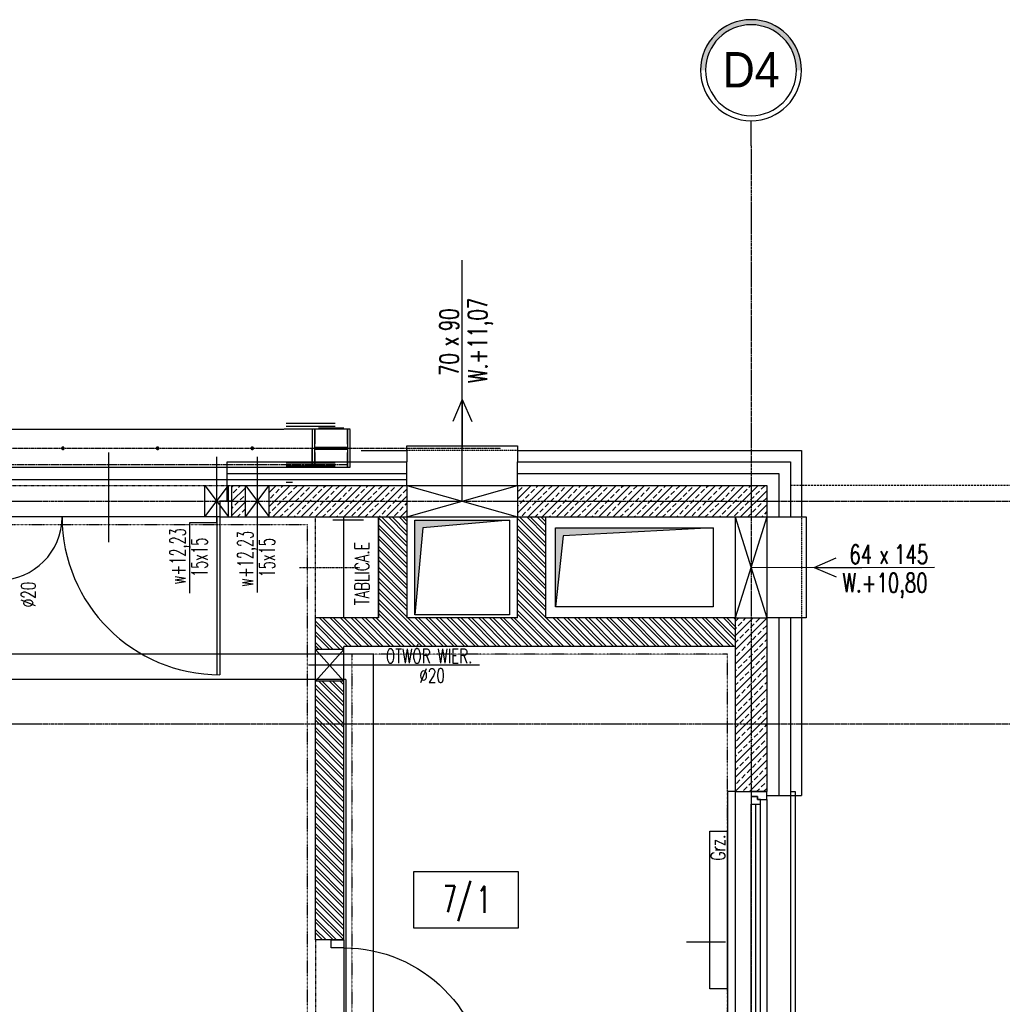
# Model space of a CAD drawing. Header units: inches. Extents: x 788 to 26783, y -4103 to 21.
# Tile 64 of 101: x 22167 to 22790, y -2650 to -2027. Entities that reach past the tile are written whole.
import ezdxf
from ezdxf.enums import TextEntityAlignment as Align

# ---------------------------------------------------------------- set-up
doc = ezdxf.new("R2010")
doc.units = ezdxf.units.IN
doc.header["$MEASUREMENT"] = 0
for name, pattern in [('CENTER', [2, 1.25, -0.25, 0.25, -0.25]), ('DASHDOT', [1, 0.5, -0.25, 0, -0.25]), ('DASHED', [0.75, 0.5, -0.25]), ('DASHED2', [0.375, 0.25, -0.125]), ('DIVIDE', [31.75, 12.7, -6.35, 0, -6.35, 0, -6.35])]:
    doc.linetypes.add(name, pattern=pattern)
for name, color, linetype in [('Det-metal', 141, 'Continuous'), ('Drz---drzwi', 5, 'Continuous'), ('Fas-balustrada-widok', 114, 'Continuous'), ('Ins-co', 2, 'Continuous'), ('Ins-el', 232, 'Continuous'), ('Ins-el-opis', 232, 'Continuous'), ('ins-kan-deszcz', 132, 'Continuous'), ('Ins-went', 141, 'Continuous'), ('Ins-wod', 4, 'Continuous'), ('m-went-nawiew', 152, 'Continuous'), ('Okn---okna', 5, 'Continuous'), ('Opis-pom', 6, 'Continuous'), ('Opis_pom_ramka', 6, 'Continuous'), ('Os-osie', 1, 'CENTER'), ('Os-osie glowne', 1, 'CENTER'), ('Os-osie-opis', 2, 'Continuous'), ('Sc-beton', 7, 'Continuous'), ('Sc-beton-hatch', 86, 'Continuous'), ('Sc-cegla pustak', 42, 'Continuous'), ('Sc-cegla pustak-hatch', 8, 'Continuous'), ('Sc-izolacja term-styropian', 151, 'STYROPIAN-KA'), ('Sc-kamien', 31, 'Continuous'), ('Sc-nadproza kon', 5, 'DASHED2'), ('Suf-widok', 8, 'Continuous'), ('W-idok', 8, 'Continuous'), ('W-idok nad', 5, 'DASHED2'), ('W-otwor-strop', 1, 'Continuous'), ('W-przebicia-ściany', 223, 'Continuous'), ('W-przebicia-ściany @ 1', 223, 'Continuous')]:
    doc.layers.add(name, color=color, linetype=linetype)
doc.styles.add('dwg_opis duży', font='ARIAL.TTF', dxfattribs={"width": 0.9})
doc.styles.add('KA wymiar', font='romans.shx', dxfattribs={"width": 0.6})
doc.styles.add('ROMANS', font='romans', dxfattribs={"width": 0.85})
doc.linetypes.add('BATTING', pattern='A,0.0001,-0.1,[134,ltypeshp.shx,S=0.1,R=0,X=-0.1,Y=0],-0.2,[134,ltypeshp.shx,S=0.1,R=180,X=0.1,Y=0],-0.1', length=0.4001)
doc.linetypes.add('STYROPIAN-KA', pattern='A,0.0001,-0.1,[135,ltypeshp.shx,S=0.1,R=0,X=-0.1,Y=0],0,[135,ltypeshp.shx,S=0.1,R=180,X=0.1,Y=0],-0.1', length=0.2001)
pattern_1 = [(45, (-29453.0206, 59998.92), (-4.49012806, 4.49012806), []), (45, (-29448.5305, 59998.92), (-4.49012806, 4.49012806), [3.175, -1.5875])]

# ---------------------------------------------------------------- blocks, each defined once
blk = doc.blocks.new('_FKHJK')
for p, q in [((-10, 0), (-15, 0)), ((-15, 0), (-15, -150)), ((25, 0), (28, 0)), ((28, 0), (28, -150)), ((10, -5), (10, -145)), ((0, -142), (0, -8)), ((3, -142), (3, -8)), ((6, -142), (6, -8)), ((-15, -150), (-10, -150)), ((28, -150), (25, -150))]:
    blk.add_line(p, q)
at = {"linetype": 'DASHED2'}
for p, q in [((-10, 0), (-10, -150)), ((25, 0), (25, -150))]:
    blk.add_line(p, q, dxfattribs=at)
for points in [[(10, -5), (10, 0), (0, 0), (0, -3), (4, -3), (4, -5)], [(6, -8), (6, -5), (4, -5), (4, -3), (0, -3), (0, -5), (0, -8)], [(6, -142), (6, -145), (4, -145), (4, -147), (0, -147), (0, -145), (0, -142)], [(10, -145), (10, -150), (0, -150), (0, -147), (4, -147), (4, -145)]]:
    blk.add_lwpolyline(points, close=True)
blk = doc.blocks.new('_0630_DRZWI_90')
at = {"ltscale": 7}
for p, q in [((5, 8), (5, 98)), ((6.8, 8), (6.8, 97.98))]:
    blk.add_line(p, q, dxfattribs=at)
at = {"ltscale": 25}
for p, q in [((50, 19.7), (50, -28.9)), ((5, 8), (0, 8)), ((0, 8), (5, 8)), ((0, 0), (0, 8)), ((95, 8), (5, 8)), ((5, 8), (5, 0)), ((95, 8), (95, 0)), ((100, 8), (95, 8)), ((100, 0), (100, 8)), ((5, 0), (0, 0)), ((5, 0), (0, 0)), ((95, 0), (100, 0)), ((95, 0), (100, 0))]:
    blk.add_line(p, q, dxfattribs=at)
at = {"ltscale": 7}
blk.add_arc((5, 8), 90, 0, 90, dxfattribs=at)
blk = doc.blocks.new('_opis_osi_liczbowy')
blk.add_hatch(color=256).paths.add_polyline_path([(32, 32), (32, 28.8, -1), (32, -28.8), (32, -32, 1)])
for radius in [32, 28.8]:
    blk.add_circle((32, 0), radius)
at = {"style": 'dwg_opis duży', "width": 0.9}
blk.add_attdef('AXNAMEH', text='', height=22.4, rotation=90, dxfattribs=at).set_placement((32, 0), align=Align.MIDDLE_CENTER)
blk = doc.blocks.new('_DKGJHF')
at = {"ltscale": 7}
for p, q in [((-21.08, -77), (35.92, -77)), ((-5, -147.5), (-105, -147.5)), ((-5, -145.5), (-104.98, -145.5))]:
    blk.add_line(p, q, dxfattribs=at)
for points in [[(5, -7.5), (5, 0), (-5, 0), (-5, -7.5)], [(5, -155), (5, -147.5), (-5, -147.5), (-5, -155)]]:
    blk.add_lwpolyline(points, close=True, dxfattribs=at)
for points in [[(-45, -7.5), (-5, -7.5)], [(-5, -147.5), (-5, -7.5)]]:
    blk.add_lwpolyline(points, dxfattribs=at)
for centre, radius, start, end in [((-5, -7.5), 40, 180, 270), ((-5, -147.5), 100, 90, 180)]:
    blk.add_arc(centre, radius, start, end)
blk = doc.blocks.new('_STRZAŁKA_WENT')
for q in [(-6.02, -14.01), (0, -30.24), (6.02, -14.01)]:
    blk.add_line((0, 0), q)
blk = doc.blocks.new('ozn_opis-schodów1-rzut')
at = {"style": 'ROMANS', "width": 0.7}
blk.add_text('x', height=12, dxfattribs=at).set_placement((-3.32, 3))
at = {"ltscale": 25, "style": 'ROMANS', "width": 0.7}
blk.add_attdef('Ilość', text='', height=12, dxfattribs=at).set_placement((-7.75, 3), align=Align.RIGHT)
blk.add_attdef('Wysokość', (6.22, 3), '', height=12, dxfattribs=at)
blk.add_attdef('Długość', text='', height=12, dxfattribs=at).set_placement((0.41, -15), align=Align.CENTER)
blk = doc.blocks.new('_opis_pom_metka')
at = {"layer": 'Opis_pom_ramka'}
blk.add_lwpolyline([(-33.13, 0), (32.87, 0), (32.87, -36), (-33.13, -36)], close=True, dxfattribs=at)
at = {"style": 'KA wymiar', "width": 0.6}
blk.add_attdef('KO/', text='', height=16.8, dxfattribs=at).set_placement((3.45, -25.87), align=Align.RIGHT)
blk.add_attdef('NR', (3.8, -26.16), '', height=16.8, dxfattribs=at)

msp = doc.modelspace()

# ---------------------------------------------------------------- hatches: boundary and pattern name
at = {"layer": 'Sc-beton-hatch'}
h = msp.add_hatch(dxfattribs=at)
h.set_pattern_fill('ANSI33', color=256, style=0)
h.set_pattern_definition(pattern_1)
h.paths.add_polyline_path([(22325.18, -2331.59), (22325.18, -2341.59), (22412.53, -2341.59), (22412.53, -2331.59)])
h.paths.add_polyline_path([(22412.53, -2331.59), (22412.53, -2321.59), (22325.18, -2321.59), (22325.18, -2331.59)])
h.paths.add_polyline_path([(22301.53, -2321.59), (22301.53, -2331.59), (22310.18, -2331.59), (22310.18, -2321.59)])
h.paths.add_polyline_path([(22301.53, -2331.59), (22301.53, -2341.59), (22310.18, -2341.59), (22310.18, -2331.59)])
h = msp.add_hatch(dxfattribs=at)
h.set_pattern_fill('ANSI33', color=256, style=0)
h.set_pattern_definition(pattern_1)
h.paths.add_polyline_path([(22640.53, -2341.59), (22640.53, -2331.59), (22630.53, -2331.59), (22630.53, -2341.59)])
h.paths.add_polyline_path([(22640.53, -2331.59), (22640.53, -2321.59), (22630.53, -2321.59), (22630.53, -2331.59)])
h.paths.add_polyline_path([(22630.53, -2331.59), (22630.53, -2321.59), (22482.53, -2321.59), (22482.53, -2331.59)])
h.paths.add_polyline_path([(22482.53, -2331.59), (22482.53, -2341.59), (22620.53, -2341.59), (22630.53, -2341.59), (22630.53, -2331.59)])
h = msp.add_hatch(dxfattribs=at)
h.set_pattern_fill('ANSI33', color=256, style=0)
h.set_pattern_definition(pattern_1)
h.paths.add_polyline_path([(22640.53, -2405.59), (22630.53, -2405.59), (22630.53, -2472.59), (22640.53, -2472.59)])
h.paths.add_polyline_path([(22630.53, -2405.59), (22620.53, -2405.59), (22620.53, -2472.59), (22630.53, -2472.59)])
h.paths.add_polyline_path([(22630.53, -2472.59), (22620.53, -2472.59), (22620.53, -2515.59), (22630.53, -2515.59)])
h.paths.add_polyline_path([(22640.53, -2472.59), (22630.53, -2472.59), (22630.53, -2515.59), (22640.53, -2515.59)])
h.paths.add_polyline_path([(22622.07, -2435.64), (22638.99, -2435.64), (22638.99, -2452.89), (22622.07, -2452.89)], flags=9)
at = {"layer": 'Sc-cegla pustak-hatch'}
h = msp.add_hatch(dxfattribs=at)
h.set_pattern_fill('ANSI32', color=256, scale=0.5, angle=90, style=0)
h.set_pattern_definition([(135, (-29453.0206, 59998.92), (-3.36759605, -3.36759605), []), (135, (-29453.0206, 60001.165), (-3.36759605, -3.36759605), [])])
h.paths.add_polyline_path([(22372.53, -2472.59), (22354.53, -2472.59), (22354.53, -2609.59), (22372.53, -2609.59)])
h.paths.add_polyline_path([(22372.53, -2472.59), (22372.53, -2445.59), (22354.53, -2445.59), (22354.53, -2472.59)])
h.paths.add_polyline_path([(22412.53, -2405.59), (22412.53, -2341.59), (22394.53, -2341.59), (22394.53, -2405.59), (22354.53, -2405.59), (22354.53, -2425.59), (22372.53, -2425.59), (22372.53, -2423.59), (22469.77, -2423.59), (22469.77, -2405.59)])
h.paths.add_polyline_path([(22482.53, -2405.59), (22469.77, -2405.59), (22469.77, -2423.59), (22566.78, -2423.59), (22566.88, -2405.59), (22500.53, -2405.59), (22500.53, -2341.59), (22482.53, -2341.59)])
h.paths.add_polyline_path([(22620.53, -2423.59), (22620.53, -2405.59), (22566.88, -2405.59), (22566.78, -2423.59)])
h.paths.add_polyline_path([(22355.56, -2435.64), (22371.49, -2435.64), (22371.49, -2452.89), (22355.56, -2452.89)], flags=9)
h.paths.add_polyline_path([(22395.56, -2376.84), (22411.49, -2376.84), (22411.49, -2394.09), (22395.56, -2394.09)], flags=24)
h.paths.add_polyline_path([(22397.39, -2436.86), (22462.74, -2436.86), (22462.74, -2420.79), (22397.39, -2420.79)], flags=9)
h.paths.add_polyline_path([(22401.3, -2608.54), (22401.3, -2418.08), (22380.73, -2418.08), (22380.73, -2608.54)], flags=9)
h.paths.add_polyline_path([(22483.56, -2376.84), (22499.49, -2376.84), (22499.49, -2394.09), (22483.56, -2394.09)], flags=24)
h.paths.add_polyline_path([(22564.55, -2422.56), (22564.55, -2406.62), (22581.8, -2406.62), (22581.8, -2422.56)], flags=9)
at = {"layer": 'W-otwor-strop'}
for points in [[(22417.53, -2403.59), (22417.53, -2343.59), (22477.53, -2343.59), (22422.53, -2348.59)], [(22506.53, -2398.59), (22506.53, -2348.59), (22606.53, -2348.59), (22511.53, -2353.59)]]:
    msp.add_hatch(color=256, dxfattribs=at).paths.add_polyline_path(points)

# ---------------------------------------------------------------- linework, layer by layer
at = {"layer": 'Det-metal', "linetype": 'DASHED', "ltscale": 0.5}
for p, q in [((22114.53, -2286.09), (22334.53, -2286.09)), ((22352.53, -2286.09), (22334.53, -2286.09)), ((22352.53, -2286.09), (22352.53, -2297.59)), ((22354.23, -2286.09), (22352.53, -2286.09)), ((22352.53, -2286.09), (22352.53, -2310.09)), ((22354.23, -2286.09), (22354.23, -2295.49)), ((22374.83, -2286.09), (22354.23, -2286.09)), ((22354.23, -2297.59), (22354.23, -2286.09)), ((22356.53, -2285.09), (22372.53, -2285.09)), ((22374.83, -2295.49), (22374.83, -2286.09)), ((22374.83, -2286.09), (22374.83, -2297.59)), ((22376.53, -2286.09), (22374.83, -2286.09)), ((22376.53, -2310.09), (22376.53, -2286.09)), ((22193.75, -2297.91), (22193.73, -2298.09)), ((22193.73, -2298.09), (22193.75, -2298.27)), ((22193.81, -2297.74), (22193.75, -2297.91)), ((22193.75, -2298.27), (22193.81, -2298.44)), ((22193.9, -2297.59), (22193.81, -2297.74)), ((22193.81, -2298.44), (22193.9, -2298.59)), ((22194.03, -2297.46), (22193.9, -2297.59)), ((22193.9, -2298.59), (22194.03, -2298.71)), ((22194.18, -2297.37), (22194.03, -2297.46)), ((22194.03, -2298.71), (22194.18, -2298.81)), ((22194.35, -2297.31), (22194.18, -2297.37)), ((22194.18, -2298.81), (22194.35, -2298.87)), ((22194.53, -2297.29), (22194.35, -2297.31)), ((22194.35, -2298.87), (22194.53, -2298.89)), ((22194.7, -2297.31), (22194.53, -2297.29)), ((22194.53, -2298.89), (22194.7, -2298.87)), ((22194.87, -2297.37), (22194.7, -2297.31)), ((22194.7, -2298.87), (22194.87, -2298.81)), ((22195.03, -2297.46), (22194.87, -2297.37)), ((22194.87, -2298.81), (22195.03, -2298.71)), ((22195.15, -2297.59), (22195.03, -2297.46)), ((22195.03, -2298.71), (22195.15, -2298.59)), ((22195.25, -2297.74), (22195.15, -2297.59)), ((22195.15, -2298.59), (22195.25, -2298.44)), ((22195.31, -2297.91), (22195.25, -2297.74)), ((22195.25, -2298.44), (22195.31, -2298.27)), ((22195.33, -2298.09), (22195.31, -2297.91)), ((22195.31, -2298.27), (22195.33, -2298.09)), ((22253.75, -2297.91), (22253.73, -2298.09)), ((22253.73, -2298.09), (22253.75, -2298.27)), ((22253.81, -2297.74), (22253.75, -2297.91)), ((22253.75, -2298.27), (22253.81, -2298.44)), ((22253.9, -2297.59), (22253.81, -2297.74)), ((22253.81, -2298.44), (22253.9, -2298.59)), ((22254.03, -2297.46), (22253.9, -2297.59)), ((22253.9, -2298.59), (22254.03, -2298.71)), ((22254.18, -2297.37), (22254.03, -2297.46)), ((22254.03, -2298.71), (22254.18, -2298.81)), ((22254.35, -2297.31), (22254.18, -2297.37)), ((22254.18, -2298.81), (22254.35, -2298.87)), ((22254.53, -2297.29), (22254.35, -2297.31)), ((22254.35, -2298.87), (22254.53, -2298.89)), ((22254.7, -2297.31), (22254.53, -2297.29)), ((22254.53, -2298.89), (22254.7, -2298.87)), ((22254.87, -2297.37), (22254.7, -2297.31)), ((22254.7, -2298.87), (22254.87, -2298.81)), ((22255.03, -2297.46), (22254.87, -2297.37)), ((22254.87, -2298.81), (22255.03, -2298.71)), ((22255.15, -2297.59), (22255.03, -2297.46)), ((22255.03, -2298.71), (22255.15, -2298.59)), ((22255.25, -2297.74), (22255.15, -2297.59)), ((22255.15, -2298.59), (22255.25, -2298.44)), ((22255.31, -2297.91), (22255.25, -2297.74)), ((22255.25, -2298.44), (22255.31, -2298.27)), ((22255.33, -2298.09), (22255.31, -2297.91)), ((22255.31, -2298.27), (22255.33, -2298.09)), ((22313.75, -2297.91), (22313.73, -2298.09)), ((22313.73, -2298.09), (22313.75, -2298.27)), ((22313.81, -2297.74), (22313.75, -2297.91)), ((22313.75, -2298.27), (22313.81, -2298.44)), ((22313.9, -2297.59), (22313.81, -2297.74)), ((22313.81, -2298.44), (22313.9, -2298.59)), ((22314.03, -2297.46), (22313.9, -2297.59)), ((22313.9, -2298.59), (22314.03, -2298.71)), ((22314.18, -2297.37), (22314.03, -2297.46)), ((22314.03, -2298.71), (22314.18, -2298.81)), ((22314.35, -2297.31), (22314.18, -2297.37)), ((22314.18, -2298.81), (22314.35, -2298.87)), ((22314.53, -2297.29), (22314.35, -2297.31)), ((22314.35, -2298.87), (22314.53, -2298.89)), ((22314.7, -2297.31), (22314.53, -2297.29)), ((22314.53, -2298.89), (22314.7, -2298.87)), ((22314.87, -2297.37), (22314.7, -2297.31)), ((22314.7, -2298.87), (22314.87, -2298.81)), ((22315.03, -2297.46), (22314.87, -2297.37)), ((22314.87, -2298.81), (22315.03, -2298.71)), ((22315.15, -2297.59), (22315.03, -2297.46)), ((22315.03, -2298.71), (22315.15, -2298.59)), ((22315.25, -2297.74), (22315.15, -2297.59)), ((22315.15, -2298.59), (22315.25, -2298.44)), ((22315.31, -2297.91), (22315.25, -2297.74)), ((22315.25, -2298.44), (22315.31, -2298.27)), ((22315.33, -2298.09), (22315.31, -2297.91)), ((22315.31, -2298.27), (22315.33, -2298.09)), ((22352.53, -2297.59), (22352.53, -2298.59)), ((22352.53, -2310.09), (22352.53, -2298.59)), ((22374.83, -2297.59), (22354.23, -2297.59)), ((22354.23, -2297.59), (22356.33, -2297.59)), ((22354.23, -2298.59), (22374.83, -2298.59)), ((22354.23, -2310.09), (22354.23, -2298.59)), ((22356.33, -2298.59), (22354.23, -2298.59)), ((22354.23, -2300.69), (22354.23, -2310.09)), ((22356.33, -2297.59), (22372.73, -2297.59)), ((22372.73, -2298.59), (22356.33, -2298.59)), ((22364.13, -2297.59), (22363.33, -2297.59)), ((22372.73, -2297.59), (22374.83, -2297.59)), ((22374.83, -2298.59), (22372.73, -2298.59)), ((22374.83, -2298.59), (22374.83, -2310.09)), ((22374.83, -2310.09), (22374.83, -2300.69)), ((22114.53, -2310.09), (22334.53, -2310.09)), ((22334.53, -2310.09), (22352.53, -2310.09)), ((22352.53, -2310.09), (22354.23, -2310.09)), ((22354.23, -2310.09), (22374.83, -2310.09)), ((22374.83, -2310.09), (22376.53, -2310.09))]:
    msp.add_line(p, q, dxfattribs=at)
msp.add_lwpolyline([(22412.53, -2318.09), (21964.53, -2318.09)], dxfattribs=at)
at = {"layer": 'Fas-balustrada-widok'}
for points in [[(22336.03, -2282.09), (22367.03, -2282.09)], [(22336.03, -2284.09), (22367.03, -2284.09)], [(22336.03, -2307.27), (22367.03, -2307.27)], [(22336.03, -2309.27), (22367.03, -2309.27)], [(22340.03, -2319.76), (22336.03, -2319.76)]]:
    msp.add_lwpolyline(points, dxfattribs=at)
at = {"layer": 'Ins-co'}
msp.add_lwpolyline([(22604.46, -2540.59), (22615.46, -2540.59), (22615.46, -2640.59), (22604.46, -2640.59)], close=True, dxfattribs=at)
at = {"layer": 'Ins-el'}
msp.add_lwpolyline([(22372.53, -2341.59), (22394.53, -2341.59), (22394.53, -2405.59), (22372.53, -2405.59)], close=True, dxfattribs=at)
at = {"layer": 'ins-kan-deszcz', "linetype": 'DASHED', "ltscale": 0.5}
msp.add_lwpolyline([(22384.98, -2343.66), (22365.47, -2343.66)], dxfattribs=at)
at = {"layer": 'Ins-wod', "linetype": 'DASHED', "ltscale": 0.5}
for p, q in [((22391.23, -2428.59), (22150.39, -2428.59)), ((22373.73, -2444.59), (22134.39, -2444.59))]:
    msp.add_line(p, q, dxfattribs=at)
at = {"layer": 'Ins-wod', "linetype": 'DASHED2'}
for points in [[(22391.23, -3155.59), (22391.23, -2428.59)], [(22373.73, -2444.59), (22373.73, -3103.9)]]:
    msp.add_lwpolyline(points, dxfattribs=at)
at = {"layer": 'm-went-nawiew'}
msp.add_line((22620.53, -2341.59), (22620.53, -2405.59), dxfattribs=at)
at = {"layer": 'Opis-pom'}
msp.add_lwpolyline([(22589.72, -2610.75), (22614.35, -2610.75)], dxfattribs=at)
at = {"layer": 'Os-osie', "ltscale": 0.5}
msp.add_line((21976.96, -2298.09), (22472.09, -2298.09), dxfattribs=at)
at = {"layer": 'Os-osie', "ltscale": 0.2}
msp.add_lwpolyline([(22344.53, -2373.59), (22382.53, -2373.59)], dxfattribs=at)
at = {"layer": 'Os-osie glowne'}
for points in [[(22630.53, -2106.59), (22630.53, -3669.48)], [(21255.53, -2331.59), (23893.41, -2331.59)], [(21255.53, -2472.59), (23893.41, -2472.59)]]:
    msp.add_lwpolyline(points, dxfattribs=at)
at = {"layer": 'Os-osie-opis'}
msp.add_lwpolyline([(22630.53, -2106.59), (22630.53, -2090.59)], dxfattribs=at)
at = {"layer": 'Sc-beton'}
for p, q in [((22640.53, -2321.58), (22640.53, -2515.59)), ((22301.53, -2341.59), (22620.53, -2341.59))]:
    msp.add_line(p, q, dxfattribs=at)
for points in [[(22301.53, -2321.59), (22640.53, -2321.59)], [(22301.53, -2341.59), (22301.53, -2321.59)], [(22620.53, -2341.59), (22620.53, -2515.59)], [(22620.53, -2515.59), (22640.53, -2515.59)]]:
    msp.add_lwpolyline(points, dxfattribs=at)
at = {"layer": 'Sc-cegla pustak'}
for p, q in [((22482.53, -2405.59), (22482.53, -2341.59)), ((22500.53, -2405.59), (22500.53, -2341.59)), ((22620.53, -2423.59), (22372.53, -2423.59))]:
    msp.add_line(p, q, dxfattribs=at)
for points in [[(22394.53, -2405.59), (22394.53, -2341.59)], [(22412.53, -2341.59), (22412.53, -2405.59)], [(22354.53, -2609.59), (22354.53, -2405.59)], [(22394.53, -2405.59), (22354.53, -2405.59)], [(22479.53, -2405.59), (22412.53, -2405.59)], [(22482.53, -2405.59), (22412.53, -2405.59)], [(22620.53, -2405.59), (22500.53, -2405.59)], [(22620.53, -2405.59), (22500.53, -2405.59)], [(22372.53, -2609.59), (22372.53, -2423.59)], [(22372.53, -2609.59), (22354.53, -2609.59)]]:
    msp.add_lwpolyline(points, dxfattribs=at)
at = {"layer": 'Sc-izolacja term-styropian', "linetype": 'ByBlock'}
for p, q in [((22412.53, -2321.59), (22412.53, -2306.59)), ((22482.53, -2321.59), (22482.53, -2306.59)), ((22655.53, -2306.59), (22655.53, -2341.59)), ((22655.53, -2405.59), (22655.53, -2518.09))]:
    msp.add_line(p, q, dxfattribs=at)
at = {"layer": 'Sc-izolacja term-styropian', "linetype": 'BATTING', "ltscale": 0.35}
for p, q in [((22648.03, -2314.09), (22648.03, -2341.59)), ((22648.03, -2405.59), (22648.03, -2518.09))]:
    msp.add_line(p, q, dxfattribs=at)
at = {"layer": 'Sc-izolacja term-styropian', "linetype": 'ByBlock'}
for points in [[(22298.53, -2306.59), (22412.53, -2306.59)], [(22298.53, -2331.59), (22298.53, -2306.59)], [(22482.53, -2306.59), (22506.91, -2306.59)], [(22506.91, -2306.59), (22655.53, -2306.59)], [(22640.53, -2341.59), (22655.53, -2341.59)], [(22655.53, -2405.59), (22640.53, -2405.59)], [(22640.53, -2518.09), (22655.53, -2518.09)]]:
    msp.add_lwpolyline(points, dxfattribs=at)
at = {"layer": 'Sc-izolacja term-styropian', "linetype": 'BATTING', "ltscale": 0.35}
for points in [[(22298.53, -2314.09), (22412.53, -2314.09)], [(22482.53, -2314.09), (22648.03, -2314.09)]]:
    msp.add_lwpolyline(points, dxfattribs=at)
at = {"layer": 'Sc-kamien'}
for p, q in [((22662.53, -2299.59), (22662.53, -2341.59)), ((22662.53, -2405.59), (22662.53, -2518.09))]:
    msp.add_line(p, q, dxfattribs=at)
for points in [[(22383.53, -2299.59), (22412.53, -2299.59)], [(22412.53, -2299.59), (22412.53, -2306.59)], [(22482.53, -2299.59), (22506.91, -2299.59)], [(22482.53, -2299.59), (22482.53, -2306.59)], [(22506.91, -2299.59), (22662.53, -2299.59)], [(22655.53, -2341.59), (22662.53, -2341.59)], [(22662.53, -2405.59), (22655.53, -2405.59)], [(22655.53, -2518.09), (22662.53, -2518.09)]]:
    msp.add_lwpolyline(points, dxfattribs=at)
at = {"layer": 'Sc-nadproza kon', "linetype": 'DASHDOT', "ltscale": 0.5}
for points in [[(22149.53, -2321.59), (22301.53, -2321.59)], [(22354.53, -2405.59), (22354.53, -2341.59)], [(22372.53, -2405.59), (22372.53, -2341.59)], [(22354.53, -2609.59), (22354.53, -2709.59)]]:
    msp.add_lwpolyline(points, dxfattribs=at)
at = {"layer": 'Suf-widok', "linetype": 'DIVIDE', "ltscale": 0.02}
for points in [[(22099.53, -2346.59), (22099.53, -2701.59), (22126.53, -2701.59), (22126.53, -2821.59), (21830.53, -2821.59), (21830.53, -3016.59), (21760.53, -3016.59), (21760.53, -3162.59), (22349.53, -3162.59), (22349.53, -2346.59)], [(22615.53, -2428.59), (22615.53, -2428.59), (22377.53, -2428.59), (22377.53, -2720.59), (22615.53, -2720.59), (22615.53, -2428.59)]]:
    msp.add_lwpolyline(points, close=True, dxfattribs=at)
at = {"layer": 'W-idok'}
for points in [[(22412.53, -2299.59), (22412.53, -2296.59), (22482.53, -2296.59), (22482.53, -2299.59)], [(22662.53, -2341.59), (22665.53, -2341.59), (22665.53, -2405.59), (22662.53, -2405.59)]]:
    msp.add_lwpolyline(points, dxfattribs=at)
at = {"layer": 'W-idok', "linetype": 'DASHED', "ltscale": 0.3}
for points in [[(22482.53, -2299.59), (22412.53, -2299.59)], [(22662.53, -2341.59), (22662.53, -2405.59)]]:
    msp.add_lwpolyline(points, dxfattribs=at)
at = {"layer": 'W-idok', "linetype": 'DASHED'}
msp.add_lwpolyline([(22074.53, -2308.27), (22374.53, -2308.27)], dxfattribs=at)
at = {"layer": 'W-idok nad', "ltscale": 5}
msp.add_line((23455.53, -2321.58), (22655.53, -2321.58), dxfattribs=at)
at = {"layer": 'W-otwor-strop'}
for points in [[(22417.53, -2343.59), (22477.53, -2343.59), (22477.53, -2403.59), (22417.53, -2403.59)], [(22417.53, -2403.59), (22417.53, -2343.59), (22477.53, -2343.59), (22422.53, -2348.59)], [(22506.53, -2348.59), (22606.53, -2348.59), (22606.53, -2398.59), (22506.53, -2398.59)], [(22506.53, -2398.59), (22506.53, -2348.59), (22606.53, -2348.59), (22511.53, -2353.59)]]:
    msp.add_lwpolyline(points, close=True, dxfattribs=at)
at = {"layer": 'W-przebicia-ściany'}
for p, q in [((22620.53, -2341.59), (22640.53, -2341.59)), ((22620.53, -2405.59), (22640.53, -2405.59))]:
    msp.add_line(p, q, dxfattribs=at)
for points in [[(22447.53, -2331.59), (22447.53, -2178.98)], [(22274.89, -2345.19), (22292.03, -2345.19), (22292.03, -2303.62)], [(22317.68, -2303.46), (22317.68, -2389.4)], [(22284.53, -2341.59), (22284.53, -2321.59)], [(22284.53, -2321.59), (22299.53, -2341.59)], [(22284.53, -2341.59), (22299.53, -2321.59)], [(22299.53, -2341.59), (22299.53, -2321.59)], [(22310.18, -2341.59), (22310.18, -2321.59)], [(22310.18, -2321.59), (22325.18, -2341.59)], [(22310.18, -2341.59), (22325.18, -2321.59)], [(22325.18, -2341.59), (22325.18, -2321.59)], [(22412.53, -2321.59), (22412.53, -2341.59)], [(22412.53, -2321.59), (22482.53, -2341.59)], [(22412.53, -2341.59), (22482.53, -2321.59)], [(22482.53, -2321.59), (22482.53, -2341.59)], [(22274.89, -2389.87), (22274.89, -2345.19)], [(22640.53, -2341.59), (22620.53, -2405.59)], [(22620.53, -2341.59), (22640.53, -2405.59)], [(22630.53, -2373.59), (22746.66, -2373.4)], [(22372.53, -2425.59), (22354.53, -2425.59)], [(22372.53, -2425.59), (22354.53, -2445.59)], [(22372.53, -2445.59), (22354.53, -2425.59)], [(22458.54, -2435.59), (22350.11, -2435.59)], [(22372.53, -2445.59), (22354.53, -2445.59)]]:
    msp.add_lwpolyline(points, dxfattribs=at)

# ---------------------------------------------------------------- block references
at = {"layer": 'Drz---drzwi', "rotation": 90}
msp.add_blockref('_DKGJHF', (22146.53, -2336.59), dxfattribs=at)
at = {"layer": 'Drz---drzwi', "xscale": -1, "rotation": 270}
msp.add_blockref('_0630_DRZWI_90', (22364.53, -2709.59), dxfattribs=at)
at = {"layer": 'Ins-went', "xscale": -1}
msp.add_blockref('_STRZAŁKA_WENT', (22447.53, -2267.16), dxfattribs=at)
at = {"layer": 'Ins-went', "xscale": -1, "rotation": 90}
msp.add_blockref('_STRZAŁKA_WENT', (22670.53, -2373.59), dxfattribs=at)
at = {"layer": 'Okn---okna'}
msp.add_blockref('_FKHJK', (22630.53, -2515.59), dxfattribs=at)
at = {"layer": 'Opis-pom'}
ref = msp.add_blockref('_opis_pom_metka', (22450.03, -2566.16), dxfattribs=at)
ref.add_attrib('KO/', '7/', dxfattribs={"layer": '0', "height": 16.8, "style": 'KA wymiar', "width": 0.6}).set_placement((22453.55, -2592.03), align=Align.RIGHT)
ref.add_attrib('NR', '1', (22456.79, -2592.32), dxfattribs={"layer": '0', "height": 16.8, "style": 'KA wymiar', "width": 0.6})
at = {"layer": 'Os-osie-opis'}
ref = msp.add_blockref('_opis_osi_liczbowy', (22630.53, -2090.59), dxfattribs=dict(at, xscale=-1, rotation=270))
ref.add_attrib('AXNAMEH', 'D4', dxfattribs={"layer": '0', "height": 22.4, "style": 'dwg_opis duży', "width": 0.9}).set_placement((22630.53, -2058.3), align=Align.MIDDLE_CENTER)
at = {"layer": 'W-przebicia-ściany', "rotation": 90}
msp.add_blockref('ozn_opis-schodów1-rzut', (22448.24, -2230.13), dxfattribs=at).add_auto_attribs({'Ilość': '70', 'Wysokość': '90', 'Długość': 'W.+11,07'})
at = {"layer": 'W-przebicia-ściany'}
msp.add_blockref('ozn_opis-schodów1-rzut', (22714.97, -2374.3), dxfattribs=at).add_auto_attribs({'Ilość': '64', 'Wysokość': '145', 'Długość': 'W.+10,80'})

# ---------------------------------------------------------------- texts
at = {"layer": 'Ins-co', "style": 'ROMANS', "width": 0.7}
msp.add_text('Grz.', height=9, rotation=90, dxfattribs=at).set_placement((22614.07, -2559.28, 0))
at = {"layer": 'Ins-el-opis', "style": 'ROMANS', "width": 0.7}
msp.add_text('TABLICA.E', height=9, rotation=90, dxfattribs=at).set_placement((22388.56, -2397.51))
at = {"layer": 'W-przebicia-ściany', "style": 'ROMANS', "width": 0.7}
msp.add_text('%%C20', height=9, rotation=90, dxfattribs=at).set_placement((22177.1, -2398.84, 0))
for s, p in [('OTWÓR WIER. ', (22399.16, -2434.18, 0)), ('%%C20', (22420.36, -2446.57, 0))]:
    msp.add_text(s, height=9, dxfattribs=at).set_placement(p)
at = {"layer": 'W-przebicia-ściany', "char_height": 10, "width": 187.0775, "rotation": 90, "style": 'KA wymiar'}
for insert, attachment_point in [((22328.84, -2379.88), 7), ((22286.06, -2354.7), 9)]:
    msp.add_mtext('{\\Fromans|c238;15x15}', dxfattribs=dict(at, insert=insert, attachment_point=attachment_point))
at = {"layer": 'W-przebicia-ściany @ 1', "char_height": 10, "width": 187.0775, "rotation": 90, "style": 'KA wymiar'}
for insert, attachment_point in [((22318.13, -2385.86), 7), ((22275.35, -2348.73), 9)]:
    msp.add_mtext('{\\Fromans|c238;w+12,23}', dxfattribs=dict(at, insert=insert, attachment_point=attachment_point))

doc.saveas('drawing.dxf')
